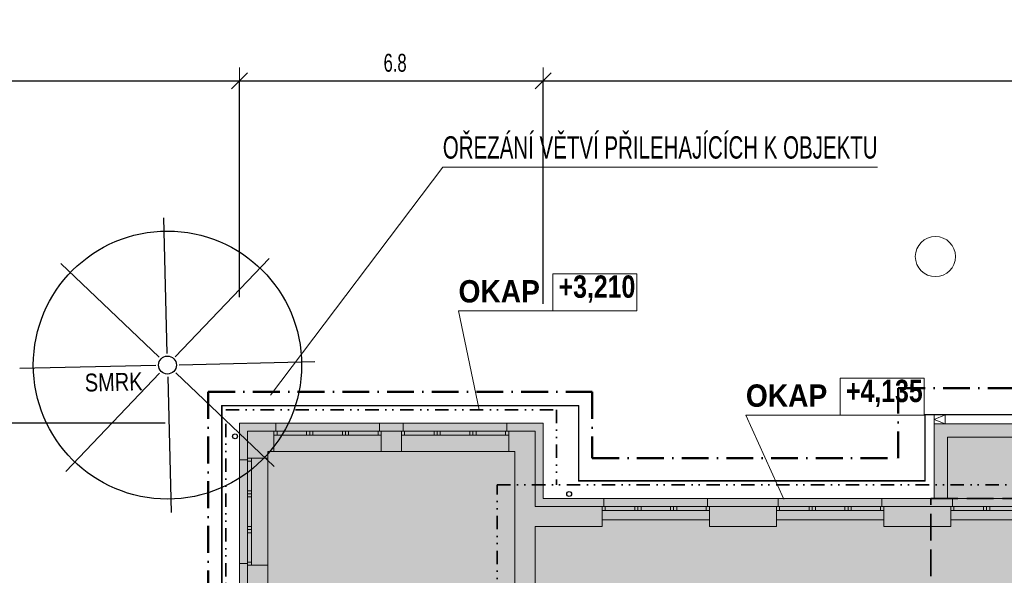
# Model space of a CAD drawing. Header units: millimetres. Extents: x -211955 to 157391, y -241491 to 94551.
# Tile 9 of 18: x -23035 to -1012, y -48697 to -36255. Entities that reach past the tile are written whole.
import ezdxf

# ---------------------------------------------------------------- set-up
doc = ezdxf.new("R2010")
doc.units = ezdxf.units.MM
doc.header["$PDMODE"] = 65
for name, pattern in [('Carkovana 2x_1', [800, 600, -200]), ('Cerchovana 2 tecky 0.5x_1', [780, 300, -160, 0, -160, 0, -160]), ('Cerchovana_1', [1000, 600, -200, 0, -200])]:
    doc.linetypes.add(name, pattern=pattern)
for name, color, linetype, lineweight in [('XR$1$SITUACE - PODKLAD_1', 7, 'Continuous', 25), ('XR$2$FILING_1', 7, 'Continuous', 25), ('XR$4$PODKLAD - ZPEVNĚNÉ PLOCHY_1', 7, 'Continuous', 25), ('XR$5$SITUACE STAVBA_1', 7, 'Continuous', 25)]:
    doc.layers.add(name, color=color, linetype=linetype, lineweight=lineweight)
doc.styles.add('ARIAL', font='ARIAL.TTF')
doc.styles.add('ARIALNARROW', font='ARIALN.TTF')
doc.dimstyles.new('DIMSTYLE_3', dxfattribs={"dimtxt": 400, "dimasz": 600, "dimexe": 0, "dimexo": 0, "dimgap": 200, "dimtad": 2, "dimdec": 1, "dimlfac": 0.001, "dimrnd": 0.05, "dimzin": 4, "dimdsep": 46, "dimtxsty": 'ARIALNARROW', "dimblk1": 'ALL_ML_STRICH', "dimblk2": 'ALL_ML_STRICH', "dimsah": 1, "dimcen": 0, "dimclrd": 6, "dimclre": 6, "dimclrt": 6, "dimadec": 0, "dimazin": 0, "dimtfac": 1, "dimtdec": 0, "dimtix": 1, "dimtmove": 2, "dimatfit": 3, "dimfxl": 0, "dimtzin": 0, "dimlwd": 0, "dimlwe": 13, "dimarcsym": 0})
doc.dimstyles.new('DIMSTYLE_4', dxfattribs={"dimtxt": 400, "dimasz": 600, "dimexe": 0, "dimexo": 0, "dimgap": 200, "dimtad": 2, "dimlfac": 0.001, "dimrnd": 0.05, "dimzin": 4, "dimdsep": 46, "dimtxsty": 'ARIALNARROW', "dimblk1": 'ALL_ML_STRICH', "dimblk2": 'ALL_ML_STRICH', "dimsah": 1, "dimcen": 0, "dimclrd": 6, "dimclre": 6, "dimclrt": 6, "dimadec": 0, "dimazin": 0, "dimtfac": 1, "dimtdec": 0, "dimtix": 1, "dimtmove": 2, "dimatfit": 3, "dimfxl": 0, "dimtzin": 0, "dimlwd": 0, "dimlwe": 13, "dimarcsym": 0})

# ---------------------------------------------------------------- blocks, each defined once
blk = doc.blocks.new('ALL_ML_STRICH')
at = {"color": 0, "linetype": 'ByBlock', "lineweight": -2}
for p, q in [((0, -0.5), (0, 0.5)), ((-1, 0), (0.5, 0)), ((-0.3, -0.3), (0.3, 0.3))]:
    blk.add_line(p, q, dxfattribs=at)
blk = doc.blocks.new('*D19')
at = {"layer": 'DEFPOINTS', "color": 6, "linetype": 'Continuous', "lineweight": 13}
for p in [(-56407, -34678), (-56407, -37623), (-18118, -45292)]:
    blk.add_point(p, dxfattribs=at)
at = {"layer": 'XR$1$SITUACE - PODKLAD_1', "color": 6, "linetype": 'Continuous', "lineweight": -2}
for p, q in [((-56407, -36943), (-56407, -37623)), ((-56407, -37623), (-18118, -37623)), ((-18118, -42471), (-18118, -37623))]:
    blk.add_line(p, q, dxfattribs=at)
at = {"layer": 'XR$1$SITUACE - PODKLAD_1', "color": 6, "linetype": 'Continuous', "lineweight": 13, "xscale": 600, "yscale": 600, "zscale": 600, "rotation": 180}
blk.add_blockref('ALL_ML_STRICH', (-56407, -37623), dxfattribs=at)
at = {"layer": 'XR$1$SITUACE - PODKLAD_1', "color": 6, "linetype": 'Continuous', "lineweight": 13, "xscale": 600, "yscale": 600, "zscale": 600}
blk.add_blockref('ALL_ML_STRICH', (-18118, -37623), dxfattribs=at)
at = {"layer": 'XR$1$SITUACE - PODKLAD_1', "color": 6, "linetype": 'Continuous', "lineweight": 13, "insert": (-37192, -37223), "char_height": 400, "width": 1298.29, "attachment_point": 5, "style": 'ARIALNARROW'}
blk.add_mtext('\\W0.81;\\A1;{38.3}', dxfattribs=at)
blk = doc.blocks.new('*D20')
at = {"layer": 'DEFPOINTS', "color": 6, "linetype": 'Continuous', "lineweight": 13}
for p in [(-18118, -37623), (-18118, -45292), (-11328, -45292)]:
    blk.add_point(p, dxfattribs=at)
at = {"layer": 'XR$1$SITUACE - PODKLAD_1', "color": 6, "linetype": 'Continuous', "lineweight": -2}
for p, q in [((-18118, -42471), (-18118, -37623)), ((-18118, -37623), (-11328, -37623)), ((-11328, -42617), (-11328, -37623))]:
    blk.add_line(p, q, dxfattribs=at)
at = {"layer": 'XR$1$SITUACE - PODKLAD_1', "color": 6, "linetype": 'Continuous', "lineweight": 13, "xscale": 600, "yscale": 600, "zscale": 600, "rotation": 180}
blk.add_blockref('ALL_ML_STRICH', (-18118, -37623), dxfattribs=at)
at = {"layer": 'XR$1$SITUACE - PODKLAD_1', "color": 6, "linetype": 'Continuous', "lineweight": 13, "xscale": 600, "yscale": 600, "zscale": 600}
blk.add_blockref('ALL_ML_STRICH', (-11328, -37623), dxfattribs=at)
at = {"layer": 'XR$1$SITUACE - PODKLAD_1', "color": 6, "linetype": 'Continuous', "lineweight": 13, "insert": (-14638, -37223), "char_height": 400, "width": 973.71, "attachment_point": 5, "style": 'ARIALNARROW'}
blk.add_mtext('\\W0.81;\\A1;{6.8}', dxfattribs=at)
blk = doc.blocks.new('*D21')
at = {"layer": 'DEFPOINTS', "color": 6, "linetype": 'Continuous', "lineweight": 13}
for p in [(-11328, -37623), (-11328, -45292), (16997, -45292)]:
    blk.add_point(p, dxfattribs=at)
at = {"layer": 'XR$1$SITUACE - PODKLAD_1', "color": 6, "linetype": 'Continuous', "lineweight": -2}
for p, q in [((-11328, -42617), (-11328, -37623)), ((-11328, -37623), (16997, -37623)), ((16997, -42613), (16997, -37623))]:
    blk.add_line(p, q, dxfattribs=at)
at = {"layer": 'XR$1$SITUACE - PODKLAD_1', "color": 6, "linetype": 'Continuous', "lineweight": 13, "xscale": 600, "yscale": 600, "zscale": 600, "rotation": 180}
blk.add_blockref('ALL_ML_STRICH', (-11328, -37623), dxfattribs=at)
at = {"layer": 'XR$1$SITUACE - PODKLAD_1', "color": 6, "linetype": 'Continuous', "lineweight": 13, "xscale": 600, "yscale": 600, "zscale": 600}
blk.add_blockref('ALL_ML_STRICH', (16997, -37623), dxfattribs=at)
at = {"layer": 'XR$1$SITUACE - PODKLAD_1', "color": 6, "linetype": 'Continuous', "lineweight": 13, "insert": (2891, -37223), "char_height": 400, "width": 1622.86, "attachment_point": 5, "style": 'ARIALNARROW'}
blk.add_mtext('\\W0.81;\\A1;{28.35}', dxfattribs=at)
blk = doc.blocks.new('*D25')
at = {"layer": 'DEFPOINTS', "color": 6, "linetype": 'Continuous', "lineweight": 13}
for p in [(-18118, -45292), (-28441, -57777), (-18118, -57777)]:
    blk.add_point(p, dxfattribs=at)
at = {"layer": 'XR$1$SITUACE - PODKLAD_1', "color": 6, "linetype": 'Continuous', "lineweight": -2}
for p, q in [((-19778, -45292), (-28441, -45292)), ((-28441, -57777), (-28441, -45292)), ((-19704, -57777), (-28441, -57777))]:
    blk.add_line(p, q, dxfattribs=at)
at = {"layer": 'XR$1$SITUACE - PODKLAD_1', "color": 6, "linetype": 'Continuous', "lineweight": 13, "xscale": 600, "yscale": 600, "zscale": 600}
for p, rotation in [((-28441, -45292), 90), ((-28441, -57777), 270)]:
    blk.add_blockref('ALL_ML_STRICH', p, dxfattribs=dict(at, rotation=rotation))
at = {"layer": 'XR$1$SITUACE - PODKLAD_1', "color": 6, "linetype": 'Continuous', "lineweight": 13, "insert": (-28841, -51464), "char_height": 400, "width": 1298.29, "attachment_point": 5, "rotation": 90, "style": 'ARIALNARROW'}
blk.add_mtext('\\W0.81;\\A1;{12.5}', dxfattribs=at)
blk = doc.blocks.new('*D26')
at = {"layer": 'DEFPOINTS', "color": 6, "linetype": 'Continuous', "lineweight": 13}
for p in [(-17792, -26285), (-28441, -45292), (-18118, -45292)]:
    blk.add_point(p, dxfattribs=at)
at = {"layer": 'XR$1$SITUACE - PODKLAD_1', "color": 6, "linetype": 'Continuous', "lineweight": -2}
for p, q in [((-18981, -26285), (-28441, -26285)), ((-28441, -45292), (-28441, -26285)), ((-19778, -45292), (-28441, -45292))]:
    blk.add_line(p, q, dxfattribs=at)
at = {"layer": 'XR$1$SITUACE - PODKLAD_1', "color": 6, "linetype": 'Continuous', "lineweight": 13, "xscale": 600, "yscale": 600, "zscale": 600}
for p, rotation in [((-28441, -26285), 90), ((-28441, -45292), 270)]:
    blk.add_blockref('ALL_ML_STRICH', p, dxfattribs=dict(at, rotation=rotation))
at = {"layer": 'XR$1$SITUACE - PODKLAD_1', "color": 6, "linetype": 'Continuous', "lineweight": 13, "insert": (-28841, -35718), "char_height": 400, "width": 1298.29, "attachment_point": 5, "rotation": 90, "style": 'ARIALNARROW'}
blk.add_mtext('\\W0.81;\\A1;{19.0}', dxfattribs=at)
blk = doc.blocks.new('KOMPLEXNÍ OBJEKT_1')
at = {"layer": 'XR$5$SITUACE STAVBA_1', "color": 251, "linetype": 'Continuous', "lineweight": 13}
for p, q in [((-17308, -45472), (-17308, -45292)), ((-17348, -45472), (-17308, -45472))]:
    blk.add_line(p, q, dxfattribs=at)
blk = doc.blocks.new('KOMPLEXNÍ OBJEKT_2')
at = {"layer": 'XR$5$SITUACE STAVBA_1', "color": 251, "linetype": 'Continuous', "lineweight": 13}
for p, q in [((-14988, -45472), (-14988, -45292)), ((-14948, -45472), (-14988, -45472))]:
    blk.add_line(p, q, dxfattribs=at)
blk = doc.blocks.new('KOMPLEXNÍ OBJEKT_3')
at = {"layer": 'XR$5$SITUACE STAVBA_1', "color": 251, "linetype": 'Continuous', "lineweight": 13}
for p, q in [((-14458, -45472), (-14458, -45292)), ((-14498, -45472), (-14458, -45472))]:
    blk.add_line(p, q, dxfattribs=at)
blk = doc.blocks.new('KOMPLEXNÍ OBJEKT_4')
at = {"layer": 'XR$5$SITUACE STAVBA_1', "color": 251, "linetype": 'Continuous', "lineweight": 13}
for p, q in [((-12138, -45472), (-12138, -45292)), ((-12098, -45472), (-12138, -45472))]:
    blk.add_line(p, q, dxfattribs=at)
blk = doc.blocks.new('KOMPLEXNÍ OBJEKT_5')
at = {"layer": 'XR$5$SITUACE STAVBA_1', "color": 251, "linetype": 'Continuous', "lineweight": 13}
for p, q in [((-9968, -47157), (-9968, -46977)), ((-10008, -47157), (-9968, -47157))]:
    blk.add_line(p, q, dxfattribs=at)
blk = doc.blocks.new('KOMPLEXNÍ OBJEKT_6')
at = {"layer": 'XR$5$SITUACE STAVBA_1', "color": 251, "linetype": 'Continuous', "lineweight": 13}
for p, q in [((-7648, -47157), (-7648, -46977)), ((-7608, -47157), (-7648, -47157))]:
    blk.add_line(p, q, dxfattribs=at)
blk = doc.blocks.new('KOMPLEXNÍ OBJEKT_7')
at = {"layer": 'XR$5$SITUACE STAVBA_1', "color": 251, "linetype": 'Continuous', "lineweight": 13}
for p, q in [((-6068, -47157), (-6068, -46977)), ((-6108, -47157), (-6068, -47157))]:
    blk.add_line(p, q, dxfattribs=at)
blk = doc.blocks.new('KOMPLEXNÍ OBJEKT_8')
at = {"layer": 'XR$5$SITUACE STAVBA_1', "color": 251, "linetype": 'Continuous', "lineweight": 13}
for p, q in [((-3748, -47157), (-3748, -46977)), ((-3708, -47157), (-3748, -47157))]:
    blk.add_line(p, q, dxfattribs=at)
blk = doc.blocks.new('KOMPLEXNÍ OBJEKT_9')
at = {"layer": 'XR$5$SITUACE STAVBA_1', "color": 251, "linetype": 'Continuous', "lineweight": 13}
for p, q in [((-2168, -47157), (-2168, -46977)), ((-2208, -47157), (-2168, -47157))]:
    blk.add_line(p, q, dxfattribs=at)
blk = doc.blocks.new('KOMPLEXNÍ OBJEKT_54')
at = {"layer": 'XR$5$SITUACE STAVBA_1', "color": 251, "linetype": 'Continuous', "lineweight": 13}
for p, q in [((-17938, -46112), (-18118, -46112)), ((-17938, -46072), (-17938, -46112))]:
    blk.add_line(p, q, dxfattribs=at)
blk = doc.blocks.new('KOMPLEXNÍ OBJEKT_55')
at = {"layer": 'XR$5$SITUACE STAVBA_1', "color": 251, "linetype": 'Continuous', "lineweight": 13}
for p, q in [((-17938, -48432), (-18118, -48432)), ((-17938, -48472), (-17938, -48432))]:
    blk.add_line(p, q, dxfattribs=at)

msp = doc.modelspace()

# ---------------------------------------------------------------- hatches: boundary and pattern name
at = {"layer": 'XR$2$FILING_1', "linetype": 'Continuous', "lineweight": 25}
msp.add_hatch(color=21, dxfattribs=at).paths.add_polyline_path([(23787.151, -57776.677), (23787.151, -45291.677), (16997.151, -45291.677), (16997.151, -46976.677), (-11327.849, -46976.677), (-11327.849, -45291.677), (-18117.849, -45291.677), (-18117.849, -57776.677), (-1407.849, -57776.677), (-1407.849, -59846.677), (7057.151, -59846.677), (7057.151, -57776.677)])
at = {"layer": 'XR$2$FILING_1', "linetype": 'Continuous', "lineweight": 13}
msp.add_hatch(color=91, dxfattribs=at).paths.add_polyline_path([(-2582.849, -45306.677), (-2582.849, -46976.677), (5937.151, -46976.677), (5937.151, -45306.677)])

# ---------------------------------------------------------------- linework, layer by layer
at = {"layer": 'XR$1$SITUACE - PODKLAD_1', "color": 7, "linetype": 'Continuous', "lineweight": 13}
for p, q in [((-13220.252, -42777.571), (-9233.585, -42777.571)), ((-12760.621, -44988.475), (-13220.252, -42777.571)), ((-5944.417, -46994.802), (-6792.532, -45112.963)), ((-6792.532, -45112.963), (-2805.866, -45112.963))]:
    msp.add_line(p, q, dxfattribs=at)
at = {"layer": 'XR$1$SITUACE - PODKLAD_1', "color": 30, "linetype": 'Cerchovana 2 tecky 0.5x_1', "lineweight": 35}
for p, q in [((-18426.051, -44988.475), (-11024.648, -44988.475)), ((-18426.051, -58084.878), (-18426.051, -44988.475)), ((-11024.648, -44988.475), (-11024.648, -46673.475)), ((-12357.849, -46673.475), (18027.151, -46673.475)), ((-12357.849, -54686.677), (-12357.849, -46673.475))]:
    msp.add_line(p, q, dxfattribs=at)
at = {"layer": 'XR$1$SITUACE - PODKLAD_1', "color": 4, "linetype": 'Carkovana 2x_1', "lineweight": 35}
for p, q in [((-2652.849, -53516.677), (-2652.849, -46976.677)), ((-2652.849, -46976.677), (6577.151, -46976.677))]:
    msp.add_line(p, q, dxfattribs=at)
at = {"layer": 'XR$1$SITUACE - PODKLAD_1', "color": 7, "linetype": 'Continuous', "lineweight": 13}
for points in [[(-11113.585, -42777.571), (-9233.586, -42777.571), (-9233.586, -41944.238), (-11113.585, -41944.238), (-11113.585, -42777.571)], [(-4685.866, -45112.963), (-2805.866, -45112.963), (-2805.866, -44279.63), (-4685.866, -44279.63), (-4685.866, -45112.963)]]:
    msp.add_lwpolyline(points, dxfattribs=at)
at = {"layer": 'XR$1$SITUACE - PODKLAD_1', "color": 250, "linetype": 'Continuous', "lineweight": 13}
msp.add_circle((-2552.576, -41559.549), 449.633, dxfattribs=at)
at = {"layer": 'XR$4$PODKLAD - ZPEVNĚNÉ PLOCHY_1', "color": 7, "linetype": 'Continuous', "lineweight": 13}
for p, q in [((-17427.851, -44661.863), (-13571.23, -39556.342)), ((-13571.23, -39556.342), (-3845.039, -39556.342))]:
    msp.add_line(p, q, dxfattribs=at)
at = {"layer": 'XR$4$PODKLAD - ZPEVNĚNÉ PLOCHY_1', "color": 7, "linetype": 'Continuous', "lineweight": 25}
for p, q in [((-19736.158, -43729.029), (-19810.102, -40689.929)), ((-19554.265, -43804.627), (-17457.198, -41602.968)), ((-19914.159, -43813.384), (-22115.819, -41716.316)), ((-19989.757, -43995.277), (-23028.858, -44069.221)), ((-19469.911, -43982.628), (-16430.81, -43908.684)), ((-19905.402, -44173.278), (-22002.47, -46374.937)), ((-19723.51, -44248.876), (-19649.566, -47287.976)), ((-19545.509, -44164.521), (-17343.849, -46261.589))]:
    msp.add_line(p, q, dxfattribs=at)
at = {"layer": 'XR$4$PODKLAD - ZPEVNĚNÉ PLOCHY_1', "color": 204, "linetype": 'Cerchovana_1', "lineweight": 50}
for p, q in [((-18817.849, -44591.677), (-18817.849, -58692.884)), ((-18817.849, -44591.677), (-10227.849, -44591.677)), ((-10227.849, -44591.677), (-10227.849, -46076.677)), ((-3382.849, -44506.677), (-9.388, -44506.677)), ((-3382.849, -46076.677), (-3382.849, -44506.677)), ((-10227.849, -46076.677), (-3382.849, -46076.677))]:
    msp.add_line(p, q, dxfattribs=at)
at = {"layer": 'XR$4$PODKLAD - ZPEVNĚNÉ PLOCHY_1', "color": 250, "linetype": 'Continuous', "lineweight": 13}
for p, q in [((-10527.849, -44891.677), (-18517.849, -44891.677)), ((-18517.849, -58186.677), (-18517.849, -44891.677)), ((-18507.849, -44901.677), (-10537.849, -44901.677)), ((-18507.849, -58176.677), (-18507.849, -44901.677)), ((-10537.849, -44901.677), (-10537.849, -46586.677)), ((-10527.849, -46576.677), (-10527.849, -44891.677)), ((-2792.849, -45096.677), (42.151, -45096.677)), ((-2792.849, -46586.677), (-2792.849, -45096.677)), ((-2782.849, -45106.677), (42.151, -45106.677)), ((-2782.849, -45106.677), (42.151, -45106.677)), ((-2782.849, -46576.677), (-2782.849, -45106.677)), ((-2782.849, -46586.677), (-2782.849, -45106.677)), ((-2582.849, -45306.677), (-2582.849, -45106.677)), ((-2582.849, -45206.677), (-2332.849, -45106.677)), ((-2332.849, -45306.677), (-2332.849, -45106.677)), ((-11327.849, -45291.677), (-18117.849, -45291.677)), ((-18117.849, -57776.677), (-18117.849, -45291.677)), ((-11327.849, -46976.677), (-11327.849, -45291.677)), ((-2332.849, -45306.677), (-2582.849, -45206.677)), ((5637.151, -45306.677), (-2582.849, -45306.677)), ((-2582.849, -45306.677), (-2582.849, -46976.677)), ((-10537.849, -46586.677), (-2782.849, -46586.677)), ((-2782.849, -46576.677), (-10527.849, -46576.677)), ((-2582.849, -46976.677), (-11327.849, -46976.677))]:
    msp.add_line(p, q, dxfattribs=at)
at = {"layer": 'XR$4$PODKLAD - ZPEVNĚNÉ PLOCHY_1', "color": 7, "linetype": 'Continuous', "lineweight": 25}
for radius in [3000, 200]:
    msp.add_circle((-19729.834, -43988.952), radius, dxfattribs=at)
at = {"layer": 'XR$5$SITUACE STAVBA_1', "color": 251, "linetype": 'Continuous', "lineweight": 13}
for p, q in [((-18117.849, -46111.677), (-18117.849, -45291.677)), ((-18117.849, -45291.677), (-17307.849, -45291.677)), ((-17307.849, -45291.677), (-14987.849, -45291.677)), ((-14987.849, -45291.677), (-14457.849, -45291.677)), ((-14457.849, -45291.677), (-12137.849, -45291.677)), ((-12137.849, -45291.677), (-11327.849, -45291.677)), ((-11327.849, -45291.677), (-11327.849, -46976.677)), ((-2582.849, -45306.677), (292.151, -45306.677)), ((-2582.849, -46976.677), (-2582.849, -45306.677)), ((-14947.849, -45471.677), (-17347.849, -45471.677)), ((-14947.849, -45561.677), (-17347.849, -45561.677)), ((-17277.849, -45561.677), (-17277.849, -45471.677)), ((-16617.849, -45561.677), (-16617.849, -45471.677)), ((-16547.849, -45561.677), (-16547.849, -45471.677)), ((-16477.849, -45561.677), (-16477.849, -45471.677)), ((-15817.849, -45561.677), (-15817.849, -45471.677)), ((-15747.849, -45561.677), (-15747.849, -45471.677)), ((-15677.849, -45561.677), (-15677.849, -45471.677)), ((-15017.849, -45561.677), (-15017.849, -45471.677)), ((-12097.849, -45471.677), (-14497.849, -45471.677)), ((-12097.849, -45561.677), (-14497.849, -45561.677)), ((-14427.849, -45561.677), (-14427.849, -45471.677)), ((-13767.849, -45561.677), (-13767.849, -45471.677)), ((-13697.849, -45561.677), (-13697.849, -45471.677)), ((-13627.849, -45561.677), (-13627.849, -45471.677)), ((-12967.849, -45561.677), (-12967.849, -45471.677)), ((-12897.849, -45561.677), (-12897.849, -45471.677)), ((-12827.849, -45561.677), (-12827.849, -45471.677)), ((-12167.849, -45561.677), (-12167.849, -45471.677)), ((-2282.849, -46976.677), (-2282.849, -45606.677)), ((-2282.849, -45606.677), (292.151, -45606.677)), ((-14947.849, -45921.677), (-17347.849, -45921.677)), ((-12097.849, -45921.677), (-14497.849, -45921.677)), ((-18117.849, -46111.677), (-18117.849, -48431.677)), ((-17937.849, -46071.677), (-17937.849, -48471.677)), ((-17847.849, -46141.677), (-17937.849, -46141.677)), ((-17847.849, -46071.677), (-17847.849, -48471.677)), ((-17487.849, -46071.677), (-17487.849, -48471.677)), ((-17847.849, -46801.677), (-17937.849, -46801.677)), ((-17847.849, -46871.677), (-17937.849, -46871.677)), ((-17847.849, -46941.677), (-17937.849, -46941.677)), ((-11327.849, -46976.677), (-9967.849, -46976.677)), ((-7647.849, -46976.677), (-9967.849, -46976.677)), ((-7647.849, -46976.677), (-6067.849, -46976.677)), ((-3747.849, -46976.677), (-6067.849, -46976.677)), ((-3747.849, -46976.677), (-2167.849, -46976.677)), ((152.151, -46976.677), (-2167.849, -46976.677)), ((-7607.849, -47156.677), (-10007.849, -47156.677)), ((-7607.849, -47246.677), (-10007.849, -47246.677)), ((-9937.849, -47246.677), (-9937.849, -47156.677)), ((-9277.849, -47246.677), (-9277.849, -47156.677)), ((-9207.849, -47246.677), (-9207.849, -47156.677)), ((-9137.849, -47246.677), (-9137.849, -47156.677)), ((-8477.849, -47246.677), (-8477.849, -47156.677)), ((-8407.849, -47246.677), (-8407.849, -47156.677)), ((-8337.849, -47246.677), (-8337.849, -47156.677)), ((-7677.849, -47246.677), (-7677.849, -47156.677)), ((-3707.849, -47156.677), (-6107.849, -47156.677)), ((-3707.849, -47246.677), (-6107.849, -47246.677)), ((-6037.849, -47246.677), (-6037.849, -47156.677)), ((-5377.849, -47246.677), (-5377.849, -47156.677)), ((-5307.849, -47246.677), (-5307.849, -47156.677)), ((-5237.849, -47246.677), (-5237.849, -47156.677)), ((-4577.849, -47246.677), (-4577.849, -47156.677)), ((-4507.849, -47246.677), (-4507.849, -47156.677)), ((-4437.849, -47246.677), (-4437.849, -47156.677)), ((-3777.849, -47246.677), (-3777.849, -47156.677)), ((192.151, -47156.677), (-2207.849, -47156.677)), ((192.151, -47246.677), (-2207.849, -47246.677)), ((-2137.849, -47246.677), (-2137.849, -47156.677)), ((-1477.849, -47246.677), (-1477.849, -47156.677)), ((-1407.849, -47246.677), (-1407.849, -47156.677)), ((-1337.849, -47246.677), (-1337.849, -47156.677)), ((-7607.849, -47456.677), (-10007.849, -47456.677)), ((-3707.849, -47456.677), (-6107.849, -47456.677)), ((192.151, -47456.677), (-2207.849, -47456.677)), ((-17847.849, -47601.677), (-17937.849, -47601.677)), ((-17847.849, -47671.677), (-17937.849, -47671.677)), ((-17847.849, -47741.677), (-17937.849, -47741.677)), ((-18117.849, -48961.677), (-18117.849, -48431.677)), ((-17847.849, -48401.677), (-17937.849, -48401.677))]:
    msp.add_line(p, q, dxfattribs=at)
at = {"layer": 'XR$5$SITUACE STAVBA_1', "color": 251, "linetype": 'Continuous', "lineweight": 18}
for p, q in [((-17937.849, -45471.677), (-17937.849, -46071.677)), ((-17937.849, -45471.677), (-17347.849, -45471.677)), ((-17347.849, -45921.677), (-17347.849, -45471.677)), ((-14947.849, -45471.677), (-14497.849, -45471.677)), ((-14947.849, -45921.677), (-14947.849, -45471.677)), ((-14497.849, -45921.677), (-14497.849, -45471.677)), ((-12097.849, -45471.677), (-11507.849, -45471.677)), ((-12097.849, -45921.677), (-12097.849, -45471.677)), ((-11507.849, -45471.677), (-11507.849, -47156.677)), ((-17487.849, -45921.677), (-17487.849, -46071.677)), ((-17487.849, -45921.677), (-17347.849, -45921.677)), ((-14947.849, -45921.677), (-14497.849, -45921.677)), ((-12097.849, -45921.677), (-11957.849, -45921.677)), ((-11957.849, -45921.677), (-11957.849, -52566.677)), ((-17487.849, -46071.677), (-17937.849, -46071.677)), ((-11507.849, -47156.677), (-10007.849, -47156.677)), ((-10007.849, -47156.677), (-10007.849, -47606.677)), ((-10007.849, -47606.677), (-10007.849, -47156.677)), ((-7607.849, -47156.677), (-6107.849, -47156.677)), ((-7607.849, -47156.677), (-7607.849, -47606.677)), ((-7607.849, -47606.677), (-7607.849, -47156.677)), ((-6107.849, -47156.677), (-6107.849, -47606.677)), ((-3707.849, -47156.677), (-2207.849, -47156.677)), ((-3707.849, -47156.677), (-3707.849, -47606.677)), ((-2207.849, -47156.677), (-2207.849, -47606.677)), ((-11507.849, -47606.677), (-11507.849, -52566.677)), ((-11507.849, -47606.677), (-10007.849, -47606.677)), ((-7607.849, -47606.677), (-6107.849, -47606.677)), ((-3707.849, -47606.677), (-2207.849, -47606.677)), ((-17937.849, -48471.677), (-17937.849, -48921.677)), ((-17487.849, -48471.677), (-17937.849, -48471.677)), ((-17487.849, -48471.677), (-17487.849, -48921.677))]:
    msp.add_line(p, q, dxfattribs=at)
at = {"layer": 'XR$5$SITUACE STAVBA_1', "color": 251, "linetype": 'Continuous', "lineweight": 25}
for centre in [(-18217.849, -45585.082), (-10745.554, -46876.677)]:
    msp.add_circle(centre, 55, dxfattribs=at)

# ---------------------------------------------------------------- block references
at = {"layer": 'XR$5$SITUACE STAVBA_1', "color": 251, "linetype": 'Continuous', "lineweight": 13}
for name in ['KOMPLEXNÍ OBJEKT_1', 'KOMPLEXNÍ OBJEKT_2', 'KOMPLEXNÍ OBJEKT_3', 'KOMPLEXNÍ OBJEKT_4', 'KOMPLEXNÍ OBJEKT_54', 'KOMPLEXNÍ OBJEKT_5', 'KOMPLEXNÍ OBJEKT_6', 'KOMPLEXNÍ OBJEKT_7', 'KOMPLEXNÍ OBJEKT_8', 'KOMPLEXNÍ OBJEKT_9', 'KOMPLEXNÍ OBJEKT_55']:
    msp.add_blockref(name, (0, 0), dxfattribs=at)

# ---------------------------------------------------------------- texts
at = {"layer": 'XR$1$SITUACE - PODKLAD_1', "color": 7, "linetype": 'Continuous', "lineweight": 13, "char_height": 500, "attachment_point": 7, "style": 'ARIALNARROW'}
for s, insert, width in [('\\W1.10;\\fArial Narrow|i0|b1|c0|p0;OKAP  ', (-13220.252, -42594.238), 2381.55676), ('\\W0.97;\\fArial Narrow|i0|b1|c0|p0;+3,210', (-10980.252, -42594.238), 1988.41233), ('\\W1.10;\\fArial Narrow|i0|b1|c0|p0;OKAP  ', (-6792.532, -44929.63), 2381.55683), ('\\W0.97;\\fArial Narrow|i0|b1|c0|p0;+4,135', (-4552.532, -44929.63), 1988.4124)]:
    msp.add_mtext(s, dxfattribs=dict(at, insert=insert, width=width))
at = {"layer": 'XR$4$PODKLAD - ZPEVNĚNÉ PLOCHY_1', "color": 7, "linetype": 'Continuous', "lineweight": 25, "insert": (-13571.23, -39373.008), "char_height": 500, "width": 9926.11763, "attachment_point": 7, "style": 'ARIALNARROW'}
msp.add_mtext('\\W0.80;OŘEZÁNÍ VĚTVÍ PŘILEHAJÍCÍCH K OBJEKTU', dxfattribs=at)
at = {"layer": 'XR$4$PODKLAD - ZPEVNĚNÉ PLOCHY_1', "color": 7, "linetype": 'Continuous', "lineweight": 18, "insert": (-20929.154, -44573.654), "char_height": 400, "width": 1456.07907, "attachment_point": 8, "rotation": 1.3937829, "style": 'ARIAL'}
msp.add_mtext('\\W0.80;SMRK', dxfattribs=at)

# ---------------------------------------------------------------- dimensions: what is measured, and where the dimension line sits
at = {"layer": 'XR$1$SITUACE - PODKLAD_1', "color": 6, "linetype": 'Continuous', "lineweight": 13}
for base, p1, p2, picture, middle in [((-28441.22, -26285.121), (-19778.211, -45291.677), (-18980.679, -26285.121), '*D26', (-28841.22, -35717.999)), ((-28441.22, -45291.677), (-19703.738, -57776.677), (-19778.211, -45291.677), '*D25', (-28841.22, -51463.777))]:
    dim = msp.add_linear_dim(base=base, p1=p1, p2=p2, angle=90, dimstyle='DIMSTYLE_3', override={"dimpost": '<>', "dimclrd": 6, "dimclre": 6, "dimclrt": 6, "dimlwd": 0, "dimlwe": 13}, dxfattribs=at)
    dim.commit()
    dim.dimension.update_dxf_attribs({"geometry": picture, "text_midpoint": middle, "dimtype": 160})
for base, p1, p2, dimstyle, picture, middle in [((-18117.849, -37623.366), (-56407.154, -36943.359), (-18117.849, -42471.265), 'DIMSTYLE_3', '*D19', (-37192.102, -37223.366)), ((-11327.849, -37623.366), (-18117.849, -42471.265), (-11327.849, -42617.22), 'DIMSTYLE_3', '*D20', (-14638.049, -37223.366)), ((16997.150894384, -37623.365652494), (-11327.849105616, -42617.22023738), (16997.150894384, -42613.425818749), 'DIMSTYLE_4', '*D21', (2890.650894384, -37223.365652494))]:
    dim = msp.add_linear_dim(base=base, p1=p1, p2=p2, dimstyle=dimstyle, override={"dimpost": '<>', "dimclrd": 6, "dimclre": 6, "dimclrt": 6, "dimlwd": 0, "dimlwe": 13}, dxfattribs=at)
    dim.commit()
    dim.dimension.update_dxf_attribs({"geometry": picture, "text_midpoint": middle, "dimtype": 160})

doc.saveas('drawing.dxf')
